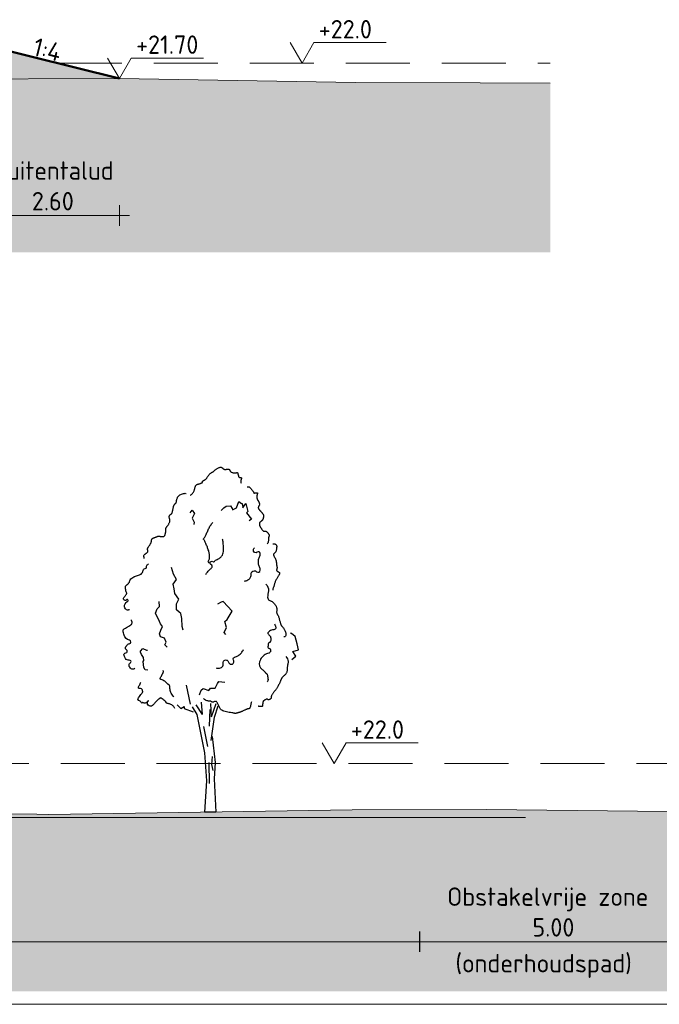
# Model space of a CAD drawing. Header units: metres. Extents: x 161377 to 162521, y 378914 to 379231.
# Tile 52 of 77: x 161848 to 161860, y 379119 to 379138. Entities that reach past the tile are written whole.
import ezdxf

# ---------------------------------------------------------------- set-up
doc = ezdxf.new("R2010")
doc.units = ezdxf.units.M
doc.linetypes.add('DASHED2', pattern=[0.375, 0.25, -0.125])
doc.linetypes.add('HIDDEN', pattern=[9.525, 6.35, -3.175])
for name, color, linetype, lineweight in [('B-WE-GR-MAAIVELD-GD', 253, 'Continuous', 18), ('N-XX-GR-BOOM-SD', 90, 'Continuous', 25), ('N-XX-GW-WATERGANG-GD', 90, 'Continuous', 50), ('X-XX-AL-HULPLIJN-G', 7, 'Continuous', 18), ('X-XX-AL-M', 7, 'Continuous', 18), ('X-XX-AL-NAP-M', 7, 'Continuous', 18)]:
    doc.layers.add(name, color=color, linetype=linetype, lineweight=lineweight)
doc.layers.add('N-WE-GW-GROND-A', color=7, linetype='Continuous', lineweight=35, true_color=0xffdf7f)
doc.layers.add('waterspiegel', color=7, linetype='Continuous', lineweight=13, true_color=0x0544ff)
doc.styles.add('RH-NLCS-A', font='NLCS-ISO.ttf')
doc.dimstyles.new('RH-NLCS-IT-A$0', dxfattribs={"dimscale": 0, "dimtxt": 2.5, "dimasz": 2.5, "dimexe": 1, "dimexo": 5, "dimgap": 0.5, "dimtad": 1, "dimzin": 1, "dimdsep": 46, "dimtxsty": 'RH-NLCS-A', "dimcen": 2.5, "dimdle": 1, "dimclrd": 256, "dimclre": 8, "dimclrt": 256, "dimadec": 0, "dimazin": 0, "dimtfac": 1, "dimtmove": 0, "dimatfit": 3, "dimfxl": 1, "dimfxlon": 1, "dimlwd": -1, "dimlwe": 13, "dimarcsym": 1})

# ---------------------------------------------------------------- blocks, each defined once
blk = doc.blocks.new('*D83')
at = {"layer": 'Defpoints', "color": 0, "transparency": 16777216}
for p in [(161855.653, 379122.883), (161828.019, 379122.787), (161855.653, 379120.305)]:
    blk.add_point(p, dxfattribs=at)
at = {"layer": 'X-XX-AL-M', "color": 8, "linetype": 'HIDDEN', "lineweight": 13, "transparency": 16777216}
for p, q in [((161828.019, 379120.505), (161828.019, 379120.105)), ((161855.653, 379120.505), (161855.653, 379120.105))]:
    blk.add_line(p, q, dxfattribs=at)
at = {"layer": 'X-XX-AL-M', "transparency": 16777216}
blk.add_line((161827.819, 379120.305), (161855.853, 379120.305), dxfattribs=at)
at = {"layer": 'X-XX-AL-M', "transparency": 16777216, "insert": (161844.65, 379120.885), "char_height": 0.36, "attachment_point": 5, "style": 'RH-NLCS-A'}
blk.add_mtext('Natuurontwikkeling\\Pbos ', dxfattribs=at)
blk = doc.blocks.new('_None')
blk = doc.blocks.new('*D84')
at = {"layer": 'Defpoints', "color": 0, "transparency": 16777216}
for p in [(161855.663, 379122.847), (161860.663, 379122.831), (161860.663, 379120.305)]:
    blk.add_point(p, dxfattribs=at)
at = {"layer": 'X-XX-AL-M', "color": 8, "linetype": 'HIDDEN', "lineweight": 13, "transparency": 16777216}
for p, q in [((161855.663, 379120.505), (161855.663, 379120.105)), ((161860.663, 379120.505), (161860.663, 379120.105))]:
    blk.add_line(p, q, dxfattribs=at)
at = {"layer": 'X-XX-AL-M', "transparency": 16777216}
blk.add_line((161855.463, 379120.305), (161860.863, 379120.305), dxfattribs=at)
at = {"layer": 'X-XX-AL-M', "transparency": 16777216, "insert": (161858.163, 379120.885), "char_height": 0.36, "attachment_point": 5, "style": 'RH-NLCS-A'}
blk.add_mtext('Obstakelvrije zone \\P 5.00', dxfattribs=at)
blk = doc.blocks.new('SGR-BOOM_S01_I_ZIJ-D')
for p, q in [((-0.078, 3.821), (-0.118, 4.301)), ((0.263, 3.725), (0.24, 4.255)), ((0.263, 3.725), (0.447, 4.244)), ((-0.078, 3.821), (-0.325, 4.198)), ((0.381, 3.711), (0.528, 4.163)), ((-0.048, 3.356), (0.113, 2.572)), ((0.171, 1.937), (0.182, 1.119)), ((0.297, 2.179), (0.263, 1.868)), ((0.263, 1.868), (0.321, 1.626)), ((0.445, 0), (0, 0))]:
    blk.add_line(p, q)
for points in [[(-0.55, 12.392), (-0.544, 12.397), (-0.533, 12.407), (-0.517, 12.422), (-0.499, 12.441), (-0.479, 12.463), (-0.459, 12.486), (-0.44, 12.511), (-0.423, 12.536), (-0.411, 12.56), (-0.402, 12.583), (-0.395, 12.606), (-0.39, 12.627), (-0.386, 12.648), (-0.383, 12.668), (-0.38, 12.687), (-0.375, 12.706), (-0.369, 12.723), (-0.362, 12.74), (-0.353, 12.755), (-0.344, 12.769), (-0.334, 12.782), (-0.324, 12.793), (-0.314, 12.803), (-0.304, 12.81), (-0.294, 12.816), (-0.285, 12.821), (-0.276, 12.824), (-0.267, 12.826), (-0.257, 12.828), (-0.247, 12.83), (-0.235, 12.832), (-0.223, 12.835), (-0.209, 12.839), (-0.194, 12.844), (-0.179, 12.85), (-0.163, 12.856), (-0.148, 12.862), (-0.133, 12.868), (-0.12, 12.874), (-0.109, 12.879), (-0.1, 12.884), (-0.093, 12.889), (-0.088, 12.893), (-0.084, 12.896), (-0.082, 12.9), (-0.081, 12.903), (-0.08, 12.907), (-0.081, 12.911), (-0.082, 12.915), (-0.082, 12.92), (-0.083, 12.924), (-0.083, 12.93), (-0.082, 12.935), (-0.079, 12.941), (-0.074, 12.946), (-0.067, 12.952), (-0.057, 12.958), (-0.045, 12.965), (-0.032, 12.971), (-0.018, 12.979), (-0.003, 12.986), (0.012, 12.995), (0.027, 13.004), (0.04, 13.014), (0.052, 13.025), (0.063, 13.037), (0.072, 13.05), (0.081, 13.063), (0.09, 13.078), (0.1, 13.094), (0.11, 13.11), (0.121, 13.128), (0.134, 13.146), (0.148, 13.164), (0.162, 13.183), (0.177, 13.201), (0.193, 13.218), (0.208, 13.234), (0.223, 13.249), (0.238, 13.261), (0.252, 13.27), (0.265, 13.278), (0.277, 13.284), (0.289, 13.29), (0.301, 13.295), (0.312, 13.3), (0.323, 13.306), (0.335, 13.314), (0.347, 13.323), (0.359, 13.334), (0.372, 13.347), (0.386, 13.361), (0.401, 13.375), (0.417, 13.389), (0.435, 13.404), (0.454, 13.418), (0.474, 13.432), (0.496, 13.444), (0.519, 13.456), (0.542, 13.466), (0.564, 13.475), (0.586, 13.482), (0.606, 13.486), (0.624, 13.488), (0.64, 13.488), (0.654, 13.486), (0.665, 13.481), (0.676, 13.476), (0.685, 13.469), (0.694, 13.461), (0.702, 13.453), (0.711, 13.445), (0.719, 13.438), (0.728, 13.431), (0.738, 13.424), (0.747, 13.419), (0.758, 13.414), (0.768, 13.41), (0.779, 13.406), (0.79, 13.404), (0.802, 13.404), (0.813, 13.404), (0.825, 13.405), (0.837, 13.406), (0.849, 13.408), (0.862, 13.41), (0.873, 13.413), (0.885, 13.415), (0.897, 13.417), (0.908, 13.419), (0.918, 13.419), (0.928, 13.419), (0.938, 13.418), (0.947, 13.415), (0.955, 13.41), (0.962, 13.404), (0.968, 13.395), (0.974, 13.385), (0.98, 13.373), (0.986, 13.361), (0.993, 13.348), (1.002, 13.335), (1.012, 13.323), (1.025, 13.311), (1.04, 13.301), (1.057, 13.292), (1.076, 13.285), (1.096, 13.279), (1.117, 13.274), (1.138, 13.27), (1.158, 13.268), (1.176, 13.267), (1.194, 13.267), (1.209, 13.269), (1.223, 13.271), (1.236, 13.273), (1.247, 13.276), (1.256, 13.278), (1.264, 13.281), (1.271, 13.282), (1.276, 13.283), (1.28, 13.283), (1.284, 13.281), (1.287, 13.278), (1.289, 13.274), (1.291, 13.268), (1.293, 13.261), (1.296, 13.252), (1.299, 13.241), (1.302, 13.229), (1.305, 13.216), (1.309, 13.202), (1.312, 13.188), (1.316, 13.174), (1.319, 13.161), (1.322, 13.149), (1.325, 13.138), (1.327, 13.128), (1.329, 13.12), (1.332, 13.113), (1.335, 13.108), (1.34, 13.103), (1.345, 13.099), (1.352, 13.096), (1.36, 13.094), (1.37, 13.093), (1.38, 13.092), (1.391, 13.091), (1.402, 13.089), (1.412, 13.088), (1.421, 13.085), (1.428, 13.082), (1.434, 13.077), (1.438, 13.071), (1.44, 13.065), (1.441, 13.056), (1.44, 13.047), (1.438, 13.037), (1.435, 13.025), (1.43, 13.012), (1.425, 12.998), (1.42, 12.983), (1.416, 12.967), (1.413, 12.95), (1.412, 12.932), (1.414, 12.912), (1.419, 12.891), (1.429, 12.869)], [(1.665, 12.717), (1.679, 12.722), (1.693, 12.725), (1.707, 12.725), (1.721, 12.723), (1.736, 12.718), (1.75, 12.709), (1.766, 12.698), (1.782, 12.683), (1.799, 12.665), (1.817, 12.645), (1.834, 12.623), (1.852, 12.601), (1.868, 12.579), (1.883, 12.557), (1.896, 12.538), (1.907, 12.521), (1.916, 12.508), (1.921, 12.498), (1.925, 12.49), (1.927, 12.485), (1.928, 12.482), (1.927, 12.48), (1.927, 12.479), (1.926, 12.478), (1.925, 12.478), (1.925, 12.478), (1.925, 12.478), (1.927, 12.478), (1.93, 12.479), (1.934, 12.479), (1.941, 12.48), (1.95, 12.481), (1.961, 12.483), (1.974, 12.484), (1.988, 12.486), (2.002, 12.488), (2.017, 12.489), (2.03, 12.489), (2.042, 12.489), (2.053, 12.488), (2.06, 12.486), (2.065, 12.483), (2.068, 12.479), (2.069, 12.474), (2.069, 12.468), (2.068, 12.462), (2.065, 12.454), (2.063, 12.446), (2.06, 12.437), (2.057, 12.428), (2.054, 12.418), (2.052, 12.407), (2.049, 12.396), (2.047, 12.384), (2.045, 12.371), (2.044, 12.358), (2.043, 12.344), (2.043, 12.331), (2.043, 12.317), (2.044, 12.303), (2.045, 12.289), (2.046, 12.276), (2.049, 12.264), (2.051, 12.253), (2.054, 12.242), (2.058, 12.233), (2.061, 12.225), (2.065, 12.218), (2.069, 12.211), (2.073, 12.205), (2.076, 12.2), (2.08, 12.195), (2.083, 12.191), (2.086, 12.187), (2.089, 12.183), (2.092, 12.179), (2.096, 12.174), (2.099, 12.168), (2.103, 12.161), (2.107, 12.152), (2.112, 12.141), (2.117, 12.13), (2.122, 12.117), (2.127, 12.104), (2.132, 12.091), (2.137, 12.078), (2.142, 12.067), (2.145, 12.057), (2.148, 12.048), (2.151, 12.041), (2.152, 12.036), (2.152, 12.031), (2.152, 12.026), (2.15, 12.02), (2.147, 12.015), (2.143, 12.008), (2.138, 11.999), (2.131, 11.99), (2.125, 11.979), (2.118, 11.967), (2.112, 11.955), (2.106, 11.942), (2.102, 11.93), (2.099, 11.917), (2.098, 11.905), (2.1, 11.893), (2.102, 11.881), (2.107, 11.869), (2.112, 11.858), (2.119, 11.847), (2.126, 11.837), (2.134, 11.827), (2.143, 11.817), (2.152, 11.807), (2.162, 11.797), (2.171, 11.787), (2.181, 11.778), (2.191, 11.768), (2.201, 11.758), (2.21, 11.748), (2.219, 11.738), (2.228, 11.727), (2.237, 11.717), (2.245, 11.706), (2.253, 11.696), (2.26, 11.685), (2.267, 11.675), (2.274, 11.666), (2.28, 11.657), (2.285, 11.648), (2.29, 11.639), (2.295, 11.631), (2.298, 11.623), (2.301, 11.615), (2.304, 11.608), (2.305, 11.601), (2.306, 11.594), (2.306, 11.587), (2.306, 11.579), (2.305, 11.572), (2.303, 11.564), (2.302, 11.555), (2.3, 11.546), (2.298, 11.536), (2.296, 11.525), (2.294, 11.514), (2.292, 11.501), (2.29, 11.489), (2.287, 11.477), (2.283, 11.465), (2.279, 11.453), (2.275, 11.442), (2.269, 11.432), (2.263, 11.424), (2.256, 11.416), (2.249, 11.408), (2.242, 11.402), (2.235, 11.396), (2.229, 11.391), (2.223, 11.386), (2.217, 11.381), (2.212, 11.377), (2.208, 11.373), (2.203, 11.37), (2.199, 11.366), (2.195, 11.362), (2.19, 11.359), (2.186, 11.355), (2.18, 11.351), (2.175, 11.347), (2.169, 11.342), (2.163, 11.337), (2.158, 11.33), (2.153, 11.323), (2.149, 11.314), (2.146, 11.303), (2.144, 11.291), (2.143, 11.277), (2.143, 11.263), (2.144, 11.248), (2.146, 11.233), (2.148, 11.219), (2.151, 11.206), (2.154, 11.194), (2.158, 11.183), (2.162, 11.174), (2.166, 11.166), (2.171, 11.158), (2.177, 11.15), (2.184, 11.141), (2.191, 11.131), (2.2, 11.12), (2.209, 11.107), (2.219, 11.092), (2.23, 11.076), (2.241, 11.06), (2.253, 11.045), (2.264, 11.031), (2.275, 11.018), (2.286, 11.008), (2.296, 11), (2.305, 10.995), (2.314, 10.992), (2.323, 10.99), (2.332, 10.99), (2.34, 10.991), (2.348, 10.992), (2.357, 10.993), (2.365, 10.993), (2.374, 10.993), (2.383, 10.992), (2.392, 10.989), (2.401, 10.986), (2.411, 10.981), (2.422, 10.974), (2.433, 10.965), (2.444, 10.954), (2.455, 10.941), (2.467, 10.927), (2.478, 10.912), (2.488, 10.897), (2.498, 10.883), (2.506, 10.869), (2.512, 10.856), (2.517, 10.844), (2.52, 10.834), (2.522, 10.825), (2.522, 10.816), (2.521, 10.808), (2.52, 10.801), (2.517, 10.792), (2.515, 10.784), (2.512, 10.775), (2.509, 10.764), (2.506, 10.753), (2.503, 10.741), (2.501, 10.728), (2.498, 10.715), (2.497, 10.7), (2.496, 10.684), (2.495, 10.667), (2.495, 10.648), (2.494, 10.628), (2.491, 10.606), (2.486, 10.581), (2.478, 10.555), (2.467, 10.525), (2.451, 10.492)], [(-2.358, 9.917), (-2.367, 9.96), (-2.372, 9.995), (-2.374, 10.021), (-2.372, 10.041), (-2.367, 10.057), (-2.36, 10.068), (-2.35, 10.077), (-2.339, 10.086), (-2.326, 10.094), (-2.313, 10.103), (-2.299, 10.113), (-2.284, 10.122), (-2.27, 10.132), (-2.257, 10.141), (-2.246, 10.151), (-2.236, 10.161), (-2.229, 10.17), (-2.224, 10.18), (-2.22, 10.189), (-2.219, 10.199), (-2.218, 10.208), (-2.219, 10.218), (-2.22, 10.227), (-2.222, 10.237), (-2.225, 10.247), (-2.227, 10.258), (-2.229, 10.268), (-2.231, 10.279), (-2.231, 10.291), (-2.23, 10.302), (-2.228, 10.314), (-2.224, 10.327), (-2.218, 10.34), (-2.21, 10.353), (-2.201, 10.367), (-2.191, 10.381), (-2.18, 10.396), (-2.168, 10.411), (-2.157, 10.426), (-2.146, 10.442), (-2.135, 10.458), (-2.126, 10.474), (-2.117, 10.491), (-2.109, 10.507), (-2.102, 10.523), (-2.095, 10.538), (-2.09, 10.553), (-2.085, 10.566), (-2.082, 10.578), (-2.079, 10.59), (-2.077, 10.6), (-2.076, 10.61), (-2.075, 10.619), (-2.074, 10.627), (-2.073, 10.636), (-2.072, 10.644), (-2.07, 10.652), (-2.069, 10.661), (-2.066, 10.669), (-2.062, 10.677), (-2.057, 10.685), (-2.051, 10.693), (-2.043, 10.7), (-2.033, 10.707), (-2.021, 10.714), (-2.007, 10.72), (-1.992, 10.726), (-1.976, 10.732), (-1.959, 10.738), (-1.942, 10.743), (-1.926, 10.749), (-1.91, 10.755), (-1.895, 10.761), (-1.882, 10.767), (-1.868, 10.773), (-1.856, 10.779), (-1.843, 10.784), (-1.831, 10.788), (-1.818, 10.791), (-1.806, 10.793), (-1.792, 10.793), (-1.778, 10.792), (-1.764, 10.791), (-1.75, 10.788), (-1.735, 10.786), (-1.72, 10.783), (-1.704, 10.781), (-1.689, 10.779), (-1.674, 10.778), (-1.658, 10.777), (-1.643, 10.777), (-1.629, 10.778), (-1.616, 10.78), (-1.604, 10.783), (-1.593, 10.786), (-1.583, 10.79), (-1.575, 10.795), (-1.569, 10.8), (-1.564, 10.806), (-1.56, 10.813), (-1.557, 10.821), (-1.554, 10.829), (-1.551, 10.838), (-1.548, 10.848), (-1.544, 10.858), (-1.54, 10.869), (-1.536, 10.88), (-1.533, 10.893), (-1.529, 10.905), (-1.526, 10.919), (-1.523, 10.933), (-1.521, 10.947), (-1.519, 10.962), (-1.518, 10.977), (-1.518, 10.992), (-1.518, 11.007), (-1.518, 11.022), (-1.518, 11.037), (-1.518, 11.051), (-1.518, 11.064), (-1.517, 11.076), (-1.516, 11.087), (-1.514, 11.097), (-1.511, 11.106), (-1.508, 11.115), (-1.505, 11.123), (-1.501, 11.13), (-1.497, 11.137), (-1.492, 11.144), (-1.487, 11.15), (-1.481, 11.157), (-1.475, 11.165), (-1.467, 11.174), (-1.459, 11.184), (-1.45, 11.196), (-1.44, 11.21), (-1.428, 11.227), (-1.416, 11.246), (-1.404, 11.267), (-1.392, 11.288), (-1.381, 11.311), (-1.372, 11.333), (-1.364, 11.356), (-1.36, 11.377), (-1.357, 11.398), (-1.358, 11.417), (-1.36, 11.436), (-1.364, 11.453), (-1.368, 11.47), (-1.373, 11.486), (-1.377, 11.502), (-1.38, 11.517), (-1.382, 11.531), (-1.383, 11.546), (-1.382, 11.559), (-1.38, 11.572), (-1.376, 11.584), (-1.372, 11.595), (-1.366, 11.606), (-1.36, 11.615), (-1.353, 11.622), (-1.345, 11.629), (-1.337, 11.636), (-1.328, 11.642), (-1.319, 11.648), (-1.311, 11.655), (-1.302, 11.663), (-1.294, 11.672), (-1.286, 11.683), (-1.279, 11.695), (-1.273, 11.709), (-1.267, 11.725), (-1.261, 11.741), (-1.256, 11.759), (-1.251, 11.778), (-1.246, 11.798), (-1.242, 11.819), (-1.238, 11.84), (-1.234, 11.862), (-1.23, 11.884), (-1.226, 11.906), (-1.222, 11.926), (-1.217, 11.946), (-1.212, 11.964), (-1.206, 11.98), (-1.199, 11.995), (-1.192, 12.008), (-1.185, 12.02), (-1.177, 12.031), (-1.17, 12.04), (-1.162, 12.049), (-1.154, 12.057), (-1.147, 12.064), (-1.14, 12.071), (-1.133, 12.077), (-1.127, 12.084), (-1.121, 12.09), (-1.116, 12.097), (-1.112, 12.104), (-1.109, 12.111), (-1.106, 12.119), (-1.104, 12.129), (-1.103, 12.139), (-1.102, 12.151), (-1.1, 12.164), (-1.098, 12.18), (-1.094, 12.197), (-1.09, 12.217), (-1.084, 12.239), (-1.076, 12.263), (-1.066, 12.288), (-1.054, 12.313), (-1.038, 12.339), (-1.018, 12.363), (-0.995, 12.387), (-0.967, 12.408), (-0.934, 12.426), (-0.899, 12.441), (-0.862, 12.453), (-0.826, 12.462), (-0.792, 12.468), (-0.762, 12.469), (-0.738, 12.467), (-0.721, 12.46)], [(2.669, 10.49), (2.686, 10.492), (2.701, 10.494), (2.713, 10.495), (2.723, 10.496), (2.731, 10.495), (2.739, 10.494), (2.746, 10.492), (2.753, 10.488), (2.761, 10.484), (2.77, 10.478), (2.778, 10.471), (2.787, 10.463), (2.795, 10.454), (2.802, 10.445), (2.808, 10.435), (2.813, 10.424), (2.816, 10.413), (2.818, 10.401), (2.819, 10.389), (2.819, 10.377), (2.818, 10.363), (2.816, 10.349), (2.814, 10.334), (2.812, 10.318), (2.81, 10.301), (2.808, 10.284), (2.805, 10.266), (2.802, 10.248), (2.798, 10.231), (2.793, 10.214), (2.786, 10.198), (2.779, 10.182), (2.77, 10.169), (2.759, 10.156), (2.748, 10.145), (2.737, 10.134), (2.726, 10.124), (2.716, 10.115), (2.707, 10.107), (2.7, 10.098), (2.694, 10.09), (2.691, 10.082), (2.69, 10.073), (2.691, 10.064), (2.693, 10.054), (2.697, 10.044), (2.702, 10.032), (2.708, 10.019), (2.716, 10.004), (2.725, 9.989), (2.734, 9.972), (2.743, 9.955), (2.752, 9.938), (2.761, 9.921), (2.77, 9.904), (2.777, 9.888), (2.783, 9.873), (2.788, 9.859), (2.792, 9.845), (2.795, 9.832), (2.798, 9.819), (2.8, 9.806), (2.801, 9.793), (2.803, 9.78), (2.804, 9.766), (2.805, 9.751), (2.806, 9.736), (2.808, 9.721), (2.809, 9.705), (2.811, 9.689), (2.813, 9.674), (2.816, 9.658), (2.819, 9.642), (2.822, 9.626), (2.825, 9.611), (2.827, 9.596), (2.83, 9.581), (2.831, 9.566), (2.831, 9.552), (2.83, 9.538), (2.828, 9.525), (2.825, 9.512), (2.821, 9.5), (2.818, 9.488), (2.815, 9.476), (2.814, 9.465), (2.816, 9.455), (2.82, 9.445), (2.827, 9.435), (2.837, 9.426), (2.849, 9.417), (2.862, 9.408), (2.875, 9.4), (2.888, 9.393), (2.9, 9.386), (2.91, 9.379), (2.918, 9.373), (2.924, 9.367), (2.928, 9.361), (2.93, 9.356), (2.931, 9.351), (2.931, 9.345), (2.93, 9.34), (2.929, 9.334), (2.928, 9.328), (2.926, 9.321), (2.924, 9.313), (2.92, 9.304), (2.916, 9.293), (2.91, 9.28), (2.902, 9.265), (2.892, 9.248), (2.879, 9.228), (2.865, 9.206), (2.85, 9.181), (2.834, 9.156), (2.818, 9.128), (2.802, 9.1), (2.787, 9.072), (2.774, 9.044), (2.762, 9.016), (2.752, 8.989), (2.744, 8.962), (2.736, 8.936), (2.729, 8.911), (2.723, 8.886), (2.716, 8.862), (2.708, 8.839), (2.7, 8.818), (2.692, 8.797), (2.683, 8.777), (2.675, 8.757), (2.669, 8.738), (2.664, 8.72), (2.661, 8.701), (2.661, 8.683)], [(2.395, 8.917), (2.446, 8.862), (2.477, 8.799), (2.491, 8.731), (2.493, 8.66), (2.487, 8.589), (2.477, 8.521), (2.468, 8.459), (2.463, 8.405), (2.467, 8.363), (2.479, 8.33), (2.496, 8.305), (2.518, 8.286), (2.543, 8.273), (2.569, 8.263), (2.595, 8.254), (2.618, 8.246), (2.639, 8.236), (2.657, 8.225), (2.672, 8.213), (2.686, 8.2), (2.698, 8.186), (2.71, 8.171), (2.721, 8.156), (2.732, 8.141), (2.744, 8.126), (2.756, 8.111), (2.769, 8.095), (2.781, 8.078), (2.792, 8.06), (2.801, 8.041), (2.809, 8.02), (2.815, 7.997), (2.818, 7.972), (2.82, 7.945), (2.82, 7.918), (2.819, 7.89), (2.817, 7.864), (2.816, 7.838), (2.816, 7.815), (2.817, 7.795), (2.82, 7.779), (2.825, 7.765), (2.831, 7.753), (2.838, 7.741), (2.847, 7.73), (2.855, 7.717), (2.865, 7.703), (2.874, 7.685), (2.883, 7.664), (2.892, 7.639), (2.901, 7.611), (2.909, 7.582), (2.917, 7.552), (2.925, 7.522), (2.933, 7.492), (2.941, 7.464), (2.948, 7.437), (2.955, 7.412), (2.962, 7.39), (2.969, 7.369), (2.976, 7.35), (2.983, 7.333), (2.99, 7.318), (2.997, 7.305), (3.005, 7.293), (3.012, 7.283), (3.021, 7.273), (3.029, 7.265), (3.037, 7.256), (3.046, 7.247), (3.055, 7.238), (3.064, 7.227), (3.073, 7.216), (3.082, 7.202), (3.091, 7.187), (3.101, 7.17), (3.111, 7.15), (3.122, 7.127), (3.133, 7.102), (3.146, 7.073), (3.158, 7.041), (3.169, 7.007), (3.177, 6.972), (3.18, 6.939), (3.175, 6.909), (3.16, 6.883), (3.134, 6.863), (3.094, 6.851)], [(3.18, 6.092), (3.213, 6.037), (3.236, 5.99), (3.252, 5.95), (3.261, 5.916), (3.265, 5.886), (3.265, 5.861), (3.262, 5.838), (3.258, 5.817), (3.254, 5.796), (3.25, 5.776), (3.245, 5.756), (3.241, 5.736), (3.238, 5.715), (3.235, 5.694), (3.232, 5.673), (3.23, 5.65), (3.229, 5.627), (3.228, 5.603), (3.227, 5.578), (3.225, 5.552), (3.222, 5.527), (3.217, 5.502), (3.21, 5.477), (3.2, 5.453), (3.188, 5.43), (3.173, 5.408), (3.156, 5.387), (3.138, 5.367), (3.119, 5.349), (3.101, 5.332), (3.084, 5.316), (3.068, 5.301), (3.054, 5.288), (3.042, 5.276), (3.032, 5.265), (3.023, 5.254), (3.015, 5.243), (3.008, 5.232), (3.002, 5.22), (2.995, 5.208), (2.989, 5.194), (2.983, 5.178), (2.977, 5.162), (2.97, 5.144), (2.963, 5.124), (2.954, 5.103), (2.945, 5.08), (2.934, 5.055), (2.922, 5.029), (2.908, 5.001), (2.894, 4.973), (2.879, 4.945), (2.864, 4.918), (2.849, 4.891), (2.834, 4.866), (2.82, 4.844), (2.807, 4.823), (2.795, 4.806), (2.782, 4.79), (2.771, 4.775), (2.759, 4.76), (2.747, 4.746), (2.735, 4.73), (2.722, 4.714), (2.708, 4.696), (2.694, 4.677), (2.68, 4.657), (2.666, 4.637), (2.653, 4.617), (2.641, 4.598), (2.63, 4.581), (2.621, 4.565), (2.614, 4.551), (2.608, 4.54), (2.605, 4.53), (2.602, 4.521), (2.6, 4.513), (2.599, 4.506), (2.599, 4.499), (2.599, 4.492), (2.598, 4.484), (2.598, 4.476), (2.596, 4.468), (2.595, 4.46), (2.592, 4.452), (2.588, 4.444), (2.583, 4.436), (2.576, 4.428), (2.568, 4.421), (2.558, 4.414), (2.548, 4.409), (2.537, 4.404), (2.525, 4.4), (2.514, 4.397), (2.503, 4.396), (2.493, 4.396), (2.484, 4.399), (2.476, 4.402), (2.469, 4.406), (2.461, 4.41), (2.453, 4.414), (2.444, 4.416), (2.433, 4.417), (2.421, 4.416), (2.408, 4.413), (2.392, 4.407), (2.376, 4.399), (2.36, 4.39), (2.343, 4.38), (2.328, 4.37), (2.315, 4.359), (2.303, 4.348), (2.294, 4.337), (2.288, 4.327), (2.283, 4.318), (2.28, 4.308), (2.278, 4.299), (2.277, 4.29), (2.276, 4.28), (2.275, 4.27), (2.274, 4.26), (2.272, 4.25), (2.27, 4.239), (2.268, 4.228), (2.266, 4.217), (2.264, 4.207), (2.263, 4.196), (2.262, 4.186), (2.262, 4.176), (2.263, 4.167), (2.262, 4.158), (2.261, 4.151), (2.258, 4.144), (2.253, 4.138), (2.245, 4.133), (2.233, 4.129), (2.218, 4.127), (2.199, 4.127), (2.179, 4.127), (2.158, 4.129), (2.138, 4.132), (2.12, 4.137), (2.105, 4.142), (2.094, 4.149)], [(1.828, 4.321), (1.827, 4.311), (1.824, 4.291), (1.819, 4.265), (1.813, 4.234), (1.806, 4.201), (1.799, 4.167), (1.79, 4.135), (1.782, 4.108), (1.773, 4.085), (1.764, 4.068), (1.755, 4.056), (1.745, 4.048), (1.736, 4.042), (1.727, 4.039), (1.718, 4.038), (1.709, 4.037), (1.7, 4.037), (1.691, 4.036), (1.681, 4.035), (1.671, 4.033), (1.659, 4.03), (1.647, 4.027), (1.632, 4.021), (1.615, 4.014), (1.596, 4.006), (1.576, 3.995), (1.554, 3.984), (1.531, 3.973), (1.509, 3.961), (1.487, 3.95), (1.466, 3.94), (1.448, 3.931), (1.431, 3.924), (1.416, 3.918), (1.403, 3.913), (1.391, 3.91), (1.379, 3.907), (1.366, 3.904), (1.354, 3.901), (1.34, 3.897), (1.325, 3.893), (1.308, 3.888), (1.291, 3.883), (1.274, 3.878), (1.258, 3.873), (1.243, 3.869), (1.229, 3.865), (1.217, 3.863), (1.208, 3.861), (1.2, 3.861), (1.192, 3.862), (1.182, 3.864), (1.17, 3.867), (1.152, 3.871), (1.129, 3.876), (1.098, 3.882), (1.059, 3.888), (1.014, 3.895), (0.963, 3.904), (0.91, 3.913), (0.857, 3.925), (0.805, 3.937), (0.756, 3.951), (0.713, 3.968), (0.677, 3.986), (0.648, 4.006), (0.625, 4.027), (0.606, 4.051), (0.59, 4.075), (0.577, 4.101), (0.565, 4.128), (0.554, 4.156), (0.542, 4.184), (0.53, 4.213), (0.517, 4.24), (0.503, 4.265), (0.489, 4.288), (0.475, 4.307), (0.46, 4.322), (0.444, 4.331), (0.428, 4.335), (0.413, 4.334), (0.397, 4.329), (0.381, 4.322), (0.365, 4.314), (0.35, 4.306), (0.336, 4.3), (0.322, 4.297), (0.309, 4.298), (0.297, 4.303), (0.285, 4.31), (0.272, 4.318), (0.258, 4.327), (0.242, 4.335), (0.224, 4.342), (0.204, 4.346), (0.18, 4.347), (0.154, 4.347), (0.126, 4.348), (0.095, 4.352), (0.063, 4.362), (0.029, 4.378), (-0.005, 4.405), (-0.04, 4.444)]]:
    blk.add_lwpolyline(points)
at = {"flags": 128}
for points in [[(0.644, 11.801), (0.745, 11.904), (0.848, 11.968), (1.016, 11.977), (1.079, 11.881), (1.089, 11.824), (1.242, 11.904), (1.339, 12.145), (1.446, 12.073), (1.462, 12.067), (1.476, 12.007), (1.489, 11.903), (1.616, 12.073), (1.652, 11.917), (1.694, 11.753), (1.635, 11.711), (1.832, 11.457), (1.748, 11.397)], [(-0.563, 11.712), (-0.483, 11.813), (-0.399, 11.674), (-0.485, 11.495), (-0.402, 11.346), (-0.416, 11.243)], [(-0.835, 7.119), (-0.882, 7.265), (-0.886, 7.568), (-0.928, 7.764), (-0.997, 7.815), (-1.103, 7.909), (-1.102, 8.15), (-1.009, 8.323), (-1.166, 8.548), (-1.194, 8.729), (-1.223, 8.92), (-1.094, 9.095), (-1.213, 9.313), (-1.289, 9.573)], [(-1.461, 6.451), (-1.557, 6.549), (-1.509, 6.648), (-1.573, 6.798), (-1.726, 6.854), (-1.76, 6.973), (-1.715, 7.123), (-1.647, 7.265), (-1.723, 7.362), (-1.766, 7.453), (-1.922, 7.781), (-1.85, 7.955), (-1.76, 8.048), (-1.779, 8.243)], [(0.835, 6.952), (0.766, 7.032), (0.853, 7.215), (0.789, 7.451), (0.876, 7.531), (1.075, 7.865), (0.73, 8.238), (0.643, 8.206), (0.509, 8.135)], [(3.411, 5.971), (3.562, 6.095), (3.443, 6.285), (3.669, 6.353), (3.616, 6.585), (3.546, 6.869), (3.393, 6.992), (3.356, 7.002)], [(-2.221, 5.549), (-2.326, 5.57), (-2.376, 5.66), (-2.396, 5.894), (-2.374, 5.937), (-2.391, 6.047), (-2.473, 6.17), (-2.511, 6.262), (-2.509, 6.292), (-2.417, 6.396), (-2.265, 6.334), (-2.249, 6.332), (-2.235, 6.319)], [(-0.203, 4.589), (-0.136, 4.773), (-0.057, 4.835), (0.169, 4.763), (0.233, 4.843), (0.417, 4.85), (0.509, 5.032), (0.556, 5.111), (0.793, 5.087)], [(-0.549, 4.218), (-0.712, 4.969)], [(-1.067, 4.195), (-0.93, 4.058), (-0.793, 4.127), (-0.793, 4.058), (-0.449, 3.92)], [(-0.491, 4.121), (-0.303, 3.821), (-0.003, 2.319), (0.072, 1.229), (0, 0)], [(0.185, 3.361), (0.218, 4.013)], [(0.25, 2.798), (0.381, 3.711)], [(0.298, 2.957), (0.411, 1.943), (0.373, 1.304), (0.445, 0)]]:
    blk.add_lwpolyline(points, dxfattribs=at)
for points in [[(0.235, 9.726, -0.158777), (0.165, 9.75, -0.233308), (0.141, 9.797, -0.182007), (0.161, 9.85, 0.155816), (0.187, 9.912, 0.045058), (0.187, 10.085, 0.058787), (0.16, 10.216, 0.004222), (0.129, 10.304, 0.006596), (0.109, 10.36, 0.009627), (0.05, 10.503, 0.01133), (-0.004, 10.623, 0.125022), (-0.034, 10.659, -0.287204), (-0.043, 10.679, -0.13455), (-0.031, 10.704, 0.057474), (0.005, 10.757, 0.001656), (0.058, 10.861, 0.0025), (0.093, 10.931, 0.011837), (0.127, 11.003, -0.006032), (0.191, 11.146, -0.046726), (0.229, 11.211, -0.023647), (0.321, 11.328)], [(0.05, 9.3, -0.032546), (0.11, 9.391, -0.03526), (0.176, 9.466, -0.036525), (0.228, 9.51, 0.039269), (0.275, 9.551, 0.524816), (0.249, 9.687, -0.70157), (0.257, 9.808, -0.246052), (0.318, 9.796, 0.330237), (0.365, 9.793, 0.082831), (0.398, 9.824, -0.081275), (0.431, 9.855, -0.066365), (0.495, 9.887, 0.059917), (0.566, 9.922, 0.076229), (0.665, 10.008, 0.097021), (0.714, 10.098, 0.037062), (0.737, 10.193, 0.045363), (0.743, 10.273, 0.006717), (0.742, 10.312, 0.002377), (0.736, 10.423, 0.020071), (0.725, 10.531, 0.014267), (0.7, 10.682)], [(1.555, 9.036, 0.101914), (1.686, 9.079, 0.107951), (1.783, 9.167, 0.172666), (1.816, 9.281, -0.173792), (1.849, 9.395, -0.48034), (2.033, 9.404, 0.699728), (2.175, 9.46, 0.110664), (2.142, 9.591, -0.110605), (2.109, 9.721, -0.006472), (2.108, 9.787, -0.006512), (2.109, 9.852, -0.111285), (2.142, 9.983, 0.11249), (2.175, 10.112, 0.670162), (2.05, 10.167, -0.598076), (1.914, 10.21, -0.107528), (1.916, 10.279, -0.106959), (1.946, 10.341)], [(-2.932, 7.92, -0.061597), (-2.973, 7.907, -0.068549), (-3.012, 7.905, -0.377768), (-3.134, 8.036, -0.275847), (-3.022, 8.237, -0.028717), (-3.01, 8.242, 0.055672), (-3.004, 8.246, 1.128102), (-3.055, 8.3, -0.467669), (-3.15, 8.3, -0.043926), (-3.173, 8.333, -0.178724), (-3.174, 8.342, -0.071298), (-3.165, 8.369, -0.036842), (-3.137, 8.415, -0.009471), (-3.106, 8.456, 0.010169), (-3.078, 8.494, 0.016396), (-3.049, 8.538, 0.058895), (-3.043, 8.551, 0.22909), (-3.047, 8.585, -0.102618), (-3.074, 8.654, -0.001984), (-3.081, 8.694, -0.00284), (-3.086, 8.722, -0.015692), (-3.092, 8.778, -0.026096), (-3.094, 8.812, -0.123566), (-3.088, 8.834, -0.050335), (-3.057, 8.879, -0.123683), (-3.015, 8.909, 0.160012), (-2.983, 8.935, 0.092044), (-2.976, 8.953, -0.133826), (-2.97, 8.965, -0.078666), (-2.964, 8.97, 0.049691), (-2.954, 8.977, 0.207036), (-2.934, 9.021, -0.156565), (-2.913, 9.081, -0.059527), (-2.844, 9.152, -0.066018), (-2.768, 9.199, -0.00394), (-2.735, 9.213, -0.004619), (-2.707, 9.225, -0.031042), (-2.627, 9.252, 0.02906), (-2.542, 9.28, 0.07887), (-2.486, 9.313, 0.0611), (-2.428, 9.374, 0.147905), (-2.41, 9.424, -0.120561), (-2.392, 9.486, -0.254022), (-2.318, 9.531, 0.34235), (-2.268, 9.575, 0.082724), (-2.267, 9.594, -0.071752), (-2.266, 9.616, -0.11979), (-2.244, 9.668, -0.113391), (-2.199, 9.707)], [(-2.73, 5.619, -0.13726), (-2.808, 5.588, -0.181103), (-2.871, 5.604, -0.101937), (-2.929, 5.665, -0.1217), (-2.95, 5.732, -0.031179), (-2.95, 5.764, -0.041415), (-2.947, 5.788, -0.247446), (-2.917, 5.824, 0.211909), (-2.88, 5.862, 0.57629), (-2.944, 5.94, -0.298213), (-3.091, 6.005, -0.072479), (-3.146, 6.125, -0.144881), (-3.146, 6.191, -0.371124), (-3.083, 6.232, 0.387334), (-3.023, 6.273, 0.34255), (-3.06, 6.356, -0.37139), (-3.092, 6.436, -0.006859), (-3.083, 6.46, -0.038546), (-3.081, 6.464, -0.020688), (-3.072, 6.479, -0.008761), (-3.05, 6.511, -0.042179), (-3.011, 6.554, -0.0657), (-2.981, 6.577, -0.183427), (-2.967, 6.579, 0.107566), (-2.944, 6.579, 0.792646), (-2.941, 6.723, -0.263682), (-3.147, 6.923, -0.032113), (-3.187, 7.102, -0.209176), (-3.18, 7.131, -0.06387), (-3.138, 7.172, -0.039172), (-3.057, 7.224, -0.009014), (-3.007, 7.25, 0.010983), (-2.966, 7.271, 0.028574), (-2.885, 7.322, 0.061489), (-2.852, 7.352, 0.098913), (-2.846, 7.362, 0.028984), (-2.836, 7.4, 0.13267), (-2.84, 7.464, 0.117747), (-2.878, 7.525)], [(2.727, 7.359, -0.041311), (2.751, 7.323, -0.042244), (2.768, 7.283, -0.038238), (2.781, 7.235, -0.058405), (2.783, 7.203, -0.414693), (2.707, 7.135, 0.202416), (2.534, 7.073, 0.021897), (2.473, 7.012, 0.213758), (2.47, 7.003, 0.105271), (2.475, 6.985, 0.031738), (2.51, 6.933, 0.080024), (2.56, 6.886, -0.184988), (2.577, 6.86, -0.029477), (2.579, 6.85, -0.009899), (2.582, 6.82, -0.022999), (2.585, 6.737, -0.042094), (2.58, 6.691, -0.067896), (2.575, 6.674, -0.039856), (2.559, 6.648, -0.245698), (2.526, 6.631, 0.290975), (2.498, 6.613, 0.072692), (2.487, 6.578, 0.050351), (2.485, 6.526, 0.014603), (2.486, 6.514, -0.02061), (2.486, 6.506, -0.157327), (2.482, 6.493, 0.089134), (2.472, 6.47, 0.467738), (2.515, 6.412, -0.358322), (2.578, 6.352, -0.038489), (2.581, 6.305, -0.085044), (2.577, 6.284, -0.064554), (2.566, 6.264, -0.037905), (2.541, 6.234, -0.17292), (2.505, 6.216, 0.077348), (2.42, 6.193, 0.21853), (2.147, 5.88, 0.311295), (2.241, 5.59, 0.013408), (2.271, 5.568, -0.0379), (2.282, 5.56, -0.010602), (2.339, 5.504, -0.026927), (2.36, 5.48, -0.023313), (2.369, 5.467, 0.018302), (2.381, 5.452, 0.109191), (2.408, 5.428, -0.114091), (2.435, 5.405, -0.07496), (2.444, 5.388, -0.022301), (2.463, 5.324, -0.043297), (2.477, 5.23, -0.053082), (2.475, 5.152, -0.073734), (2.469, 5.134, -0.032843), (2.449, 5.096)], [(0.446, 5.644, 0.171526), (0.588, 5.631, 0.171526), (0.707, 5.709, 0.239798), (0.724, 5.804, -0.227236), (0.739, 5.905, -0.666529), (0.937, 5.864, 0.726468), (1.131, 5.84, 0.263269), (1.123, 5.95, -0.359589), (1.131, 6.035, -0.135967), (1.21, 6.08, 0.095213), (1.327, 6.133, 0.060587), (1.436, 6.233, 0.057857), (1.522, 6.362)], [(-1.203, 4.507, -0.072887), (-1.303, 4.649, -0.080286), (-1.35, 4.8, -0.058621), (-1.353, 4.881, 0.116876), (-1.359, 4.922, 0.104083), (-1.391, 4.971, 0.026813), (-1.558, 5.119, 0.129639), (-1.703, 5.182, -0.416389), (-1.736, 5.228, -0.105912), (-1.712, 5.289, 0.043591), (-1.638, 5.426, 0.004224), (-1.607, 5.497, 0.029199), (-1.604, 5.508, 0.213879), (-1.605, 5.518, 0.069343), (-1.624, 5.541)], [(-1.166, 4.055, 0.036784), (-1.192, 4.108, 0.072313), (-1.21, 4.132, 0.068127), (-1.316, 4.208, 0.075473), (-1.426, 4.246, 0.033705), (-1.447, 4.249, -0.057462), (-1.46, 4.251, -0.197945), (-1.493, 4.278, 0.082036), (-1.555, 4.356, 0.052126), (-1.697, 4.459, 0.251473), (-1.736, 4.461, 0.059835), (-1.756, 4.447, 0.010142), (-1.863, 4.354, 0.038399), (-1.963, 4.248, -0.049754), (-2.042, 4.168, -0.415767), (-2.203, 4.183, -0.365967), (-2.201, 4.362, -0.002133), (-2.196, 4.368, -0.07961), (-2.195, 4.368, -0.7436), (-2.195, 4.367, -0.008654), (-2.208, 4.342, -0.121887), (-2.25, 4.296, -0.089292), (-2.327, 4.262, -0.250646), (-2.385, 4.277, 0.317592), (-2.434, 4.284, 0.160208), (-2.446, 4.271, -0.29699), (-2.455, 4.266, -0.277841), (-2.48, 4.283, 0.117864), (-2.523, 4.335, 0.060549), (-2.569, 4.361, -0.10853), (-2.593, 4.379, -0.137156), (-2.604, 4.401, -0.124668), (-2.602, 4.428, -0.068553), (-2.58, 4.473, -0.015893), (-2.457, 4.647, -0.012888), (-2.43, 4.68, 0.027707), (-2.418, 4.696, 0.193486), (-2.416, 4.708, 0.035542), (-2.431, 4.769, 0.359392), (-2.532, 4.832, -0.590523), (-2.583, 4.902, -0.035503), (-2.554, 4.953, 0.029287), (-2.519, 5.015, 0.006452), (-2.506, 5.042, 0.006358), (-2.493, 5.071)]]:
    blk.add_lwpolyline(points, format="xyb")
blk = doc.blocks.new('Peilmaat')
blk.add_lwpolyline([(-0.162, 0.28), (0, 0), (0.162, 0.28), (1.142, 0.28)])
at = {"style": 'RH-NLCS-A'}
blk.add_attdef('NAP', (0.227, 0.337), '', height=0.25, dxfattribs=at)
blk = doc.blocks.new('*D256')
at = {"layer": 'Defpoints', "color": 0, "transparency": 16777216}
for p in [(161847.19, 379137.829), (161849.79, 379137.179), (161849.79, 379134.503)]:
    blk.add_point(p, dxfattribs=at)
at = {"layer": 'X-XX-AL-M', "color": 8, "linetype": 'HIDDEN', "lineweight": 13, "transparency": 16777216}
for p, q in [((161847.19, 379134.703), (161847.19, 379134.303)), ((161849.79, 379134.703), (161849.79, 379134.303))]:
    blk.add_line(p, q, dxfattribs=at)
at = {"layer": 'X-XX-AL-M', "transparency": 16777216}
blk.add_line((161846.99, 379134.503), (161849.99, 379134.503), dxfattribs=at)
at = {"layer": 'X-XX-AL-M', "transparency": 16777216, "insert": (161848.49, 379135.083), "char_height": 0.36, "attachment_point": 5, "style": 'RH-NLCS-A'}
blk.add_mtext('Buitentalud  \\P2.60', dxfattribs=at)

msp = doc.modelspace()

# ---------------------------------------------------------------- hatches: boundary and pattern name
at = {"layer": 'N-WE-GW-GROND-A', "transparency": 33554508}
h = msp.add_hatch(color=256, dxfattribs=at)
h.dxf.hatch_style = 1
h.paths.add_polyline_path([(161858.21, 379137.094), (161856.84, 379137.098), (161854.407, 379137.106), (161849.79, 379137.179), (161847.19, 379137.829), (161842.19, 379137.829), (161839.095, 379137.21), (161837.849, 379136.379), (161837.348, 379136.379), (161836.111, 379137.203), (161831.582, 379137.194), (161829.846, 379137.189), (161827.21, 379137.194), (161827.21, 379133.785), (161858.21, 379133.785)])
h = msp.add_hatch(color=256, dxfattribs=at)
h.dxf.hatch_style = 1
h.paths.add_polyline_path([(161884.019, 379122.87), (161882.611, 379122.861), (161878.998, 379122.851), (161874.062, 379122.839), (161872.834, 379122.834), (161870.857, 379122.834), (161869.663, 379122.834), (161869.066, 379122.237), (161868.066, 379122.237), (161866.281, 379122.832), (161865.513, 379122.836), (161860.506, 379122.849), (161856.963, 379122.886), (161854.342, 379122.881), (161848.414, 379122.793), (161848.178, 379122.8), (161847.566, 379122.807), (161839.865, 379122.912), (161835.849, 379122.827), (161831.316, 379122.823), (161830.368, 379122.827), (161829.685, 379122.825), (161828.019, 379122.787), (161828.019, 379119.337), (161884.019, 379119.337)])

# ---------------------------------------------------------------- linework, layer by layer
at = {"layer": 'B-WE-GR-MAAIVELD-GD', "flags": 128}
for points in [[(161827.21, 379137.194), (161829.846, 379137.189), (161831.582, 379137.194), (161839.095, 379137.21), (161844.211, 379137.192), (161846.22, 379137.172), (161849.79, 379137.179), (161854.407, 379137.106), (161856.84, 379137.098), (161858.21, 379137.094)], [(161828.019, 379122.787), (161829.685, 379122.825), (161830.368, 379122.827), (161831.316, 379122.823), (161835.849, 379122.827), (161839.865, 379122.912), (161841.841, 379122.037), (161843.691, 379122.187), (161847.566, 379122.807), (161848.178, 379122.8), (161848.414, 379122.793), (161854.342, 379122.881), (161856.963, 379122.886), (161860.506, 379122.849), (161865.513, 379122.836), (161866.67, 379122.83), (161869.661, 379122.834), (161872.834, 379122.834), (161874.062, 379122.839), (161878.998, 379122.851), (161882.611, 379122.861), (161884.019, 379122.87)]]:
    msp.add_lwpolyline(points, dxfattribs=at)
at = {"layer": 'N-XX-GW-WATERGANG-GD'}
msp.add_lwpolyline([(161839.095, 379137.21), (161842.19, 379137.829), (161847.19, 379137.829), (161849.79, 379137.179)], dxfattribs=at)
at = {"layer": 'waterspiegel', "linetype": 'DASHED2', "ltscale": 5}
for p, q in [((161848.59, 379137.479), (161858.21, 379137.479)), ((161828.019, 379123.787), (161884.019, 379123.787))]:
    msp.add_line(p, q, dxfattribs=at)
at = {"layer": 'X-XX-AL-HULPLIJN-G'}
msp.add_line((161828.002, 379122.73), (161857.727, 379122.73), dxfattribs=at)
msp.add_lwpolyline([(161865.002, 379119.08), (161783.986, 379119.08)], dxfattribs=at)

# ---------------------------------------------------------------- block references
at = {"layer": 'N-XX-GR-BOOM-SD', "xscale": 0.5, "yscale": 0.5, "zscale": 0.5}
msp.add_blockref('SGR-BOOM_S01_I_ZIJ-D', (161851.456, 379122.837), dxfattribs=at)
at = {"layer": 'waterspiegel', "xscale": 1.44, "yscale": 1.44, "zscale": 1.44}
for p in [(161853.36, 379137.48), (161853.987, 379123.787)]:
    msp.add_blockref('Peilmaat', p, dxfattribs=at).add_auto_attribs({'NAP': '+22.0'})
at = {"layer": 'X-XX-AL-NAP-M', "xscale": 1.44, "yscale": 1.44, "zscale": 1.44}
msp.add_blockref('Peilmaat', (161849.79, 379137.179), dxfattribs=at).add_auto_attribs({'NAP': '+21.70'})

# ---------------------------------------------------------------- texts
at = {"layer": 'X-XX-AL-M', "style": 'RH-NLCS-A'}
msp.add_text('(onderhoudspad)', height=0.36, dxfattribs=at).set_placement((161856.358, 379119.704))
at = {"layer": 'X-XX-AL-M', "insert": (161848.164, 379137.986), "char_height": 0.36, "width": 0.89861, "attachment_point": 1, "rotation": 345.96, "style": 'RH-NLCS-A'}
msp.add_mtext('1:4', dxfattribs=at)

# ---------------------------------------------------------------- dimensions: what is measured, and where the dimension line sits
at = {"layer": 'X-XX-AL-M'}
for base, p1, p2, text, picture, middle in [((161849.79, 379134.503), (161847.19, 379137.829), (161849.79, 379137.179), 'Buitentalud  \\P<>', '*D256', (161848.49, 379134.503)), ((161855.653, 379120.305), (161828.019, 379122.787), (161855.653, 379122.883), 'Natuurontwikkeling\\Pbos ', '*D83', (161844.65, 379120.305)), ((161860.663, 379120.305), (161855.663, 379122.847), (161860.663, 379122.831), 'Obstakelvrije zone \\P <>', '*D84', (161858.163, 379120.305))]:
    dim = msp.add_linear_dim(base=base, p1=p1, p2=p2, text=text, dimstyle='RH-NLCS-IT-A$0', override={"dimtxt": 1.8, "dimblk1": 'None', "dimblk2": 'None', "dimsah": 1}, dxfattribs=at)
    dim.commit()
    dim.dimension.update_dxf_attribs({"geometry": picture, "text_midpoint": middle, "dimtype": 160})

doc.saveas('drawing.dxf')
